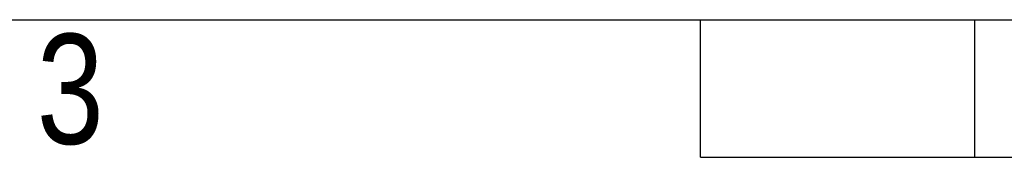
# Model space of a CAD drawing. Header units: millimetres. Extents: x 0 to 420, y 0 to 297.
# Tile 2 of 14: x 133 to 170, y 0 to 5. Entities that reach past the tile are written whole.
import ezdxf

# ---------------------------------------------------------------- set-up
doc = ezdxf.new("R2010")
doc.units = ezdxf.units.MM
doc.layers.add('CARTIGLIO', color=140, linetype='Continuous')
doc.styles.add('SLDTEXTSTYLE2', font='TXT', dxfattribs={"width": 0.821468})

msp = doc.modelspace()

# ---------------------------------------------------------------- linework, layer by layer
at = {"layer": 'CARTIGLIO', "linetype": 'Continuous'}
for p, q in [((5.1801, 5.171), (414.8274, 5.171)), ((158.2616, -0.0032), (158.2616, 5.171)), ((168.61, -0.0032), (168.61, 5.171)), ((158.2616, -0.0032), (261.7459, -0.0032))]:
    msp.add_line(p, q, dxfattribs=at)

# ---------------------------------------------------------------- texts
at = {"layer": 'CARTIGLIO', "insert": (134.4919, 4.6371), "char_height": 4.1394, "attachment_point": 2, "style": 'SLDTEXTSTYLE2'}
msp.add_mtext('3', dxfattribs=at)

doc.saveas('drawing.dxf')
